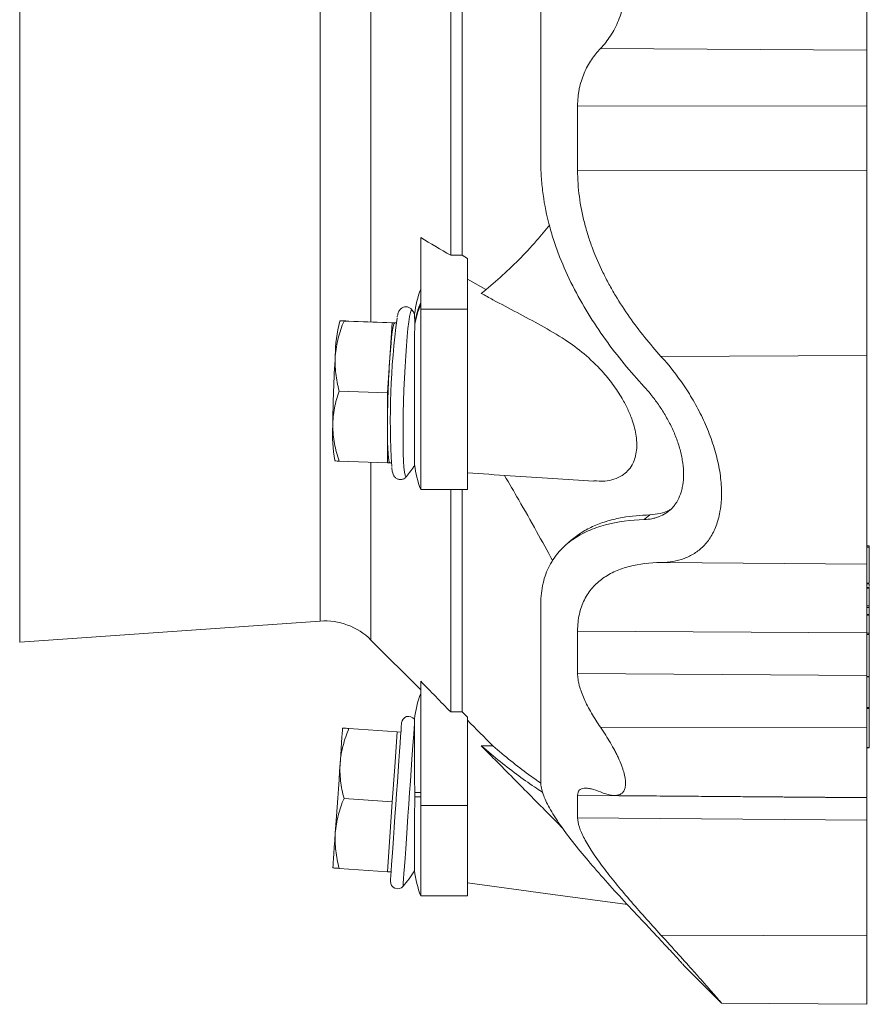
# Model space of a CAD drawing. Header units: millimetres. Extents: x -17 to 832, y -174 to 742.
# Tile 5 of 11: x 176 to 358, y 299 to 510. Entities that reach past the tile are written whole.
import ezdxf

# ---------------------------------------------------------------- set-up
doc = ezdxf.new("R2010")
doc.units = ezdxf.units.MM

msp = doc.modelspace()

# ---------------------------------------------------------------- linework, layer by layer
at = {"color": 7, "linetype": 'Continuous', "lineweight": 15}
for p, q in [((268.17, 459.7), (268.17, 575.92)), ((270.65, 459.7), (270.65, 575.92)), ((261.75, 448.17), (261.75, 463.49)), ((268.17, 459.7), (270.65, 459.7)), ((270.65, 459.7), (271.75, 459.05)), ((271.75, 448.17), (271.75, 459.05)), ((275.71, 452.39), (271.75, 454.56)), ((259.96, 447.93), (259.94, 447.96)), ((261.75, 409.61), (261.75, 448.17)), ((271.75, 409.61), (271.75, 448.17)), ((244.5, 445.71), (244.43, 445.6)), ((255.67, 445.28), (245.34, 445.64)), ((256.52, 445.27), (246.38, 445.62)), ((255.67, 445.28), (255.15, 437.79)), ((256.19, 445.27), (255.67, 445.28)), ((256.51, 445.26), (256.19, 445.27)), ((256.52, 445.26), (256.19, 445.27)), ((255.15, 437.79), (254.62, 430.3)), ((254.62, 430.3), (244.29, 430.66)), ((254.62, 430.3), (254.62, 422.8)), ((254.62, 422.8), (254.62, 415.3)), ((243.38, 415.78), (243.44, 415.67)), ((254.62, 415.3), (244.29, 415.66)), ((254.62, 415.3), (255.15, 415.29)), ((255.15, 415.29), (255.47, 415.28)), ((261.75, 409.61), (271.75, 409.61)), ((268.17, 361.98), (268.17, 409.61)), ((270.65, 361.98), (270.65, 409.61)), ((309.57, 403.15), (310.81, 404.17)), ((357.76, 397.52), (357.25, 397.52)), ((357.76, 389.53), (357.76, 397.27)), ((357.76, 389.37), (357.25, 389.37)), ((357.76, 388.59), (357.25, 388.59)), ((357.76, 384.66), (357.76, 388.47)), ((357.76, 382.82), (357.76, 384.33)), ((175.93, 376.94), (240.23, 381.44)), ((357.76, 382.8), (357.25, 382.8)), ((357.76, 378.87), (357.76, 382.68)), ((251.11, 377.37), (261.75, 366.73)), ((357.76, 369.53), (357.76, 378.54)), ((357.25, 369.5), (357.76, 369.5)), ((357.76, 362.94), (357.76, 369.48)), ((261.75, 341.96), (261.75, 368.56)), ((357.76, 354.35), (357.76, 362.7)), ((268.17, 361.98), (270.65, 361.98)), ((270.65, 361.98), (271.75, 360.84)), ((271.75, 341.96), (271.75, 360.84)), ((256.72, 357.71), (246.38, 358.43)), ((256.72, 357.71), (256.19, 350.23)), ((257.52, 357.66), (256.72, 357.71)), ((277.21, 354.7), (274.73, 354.71)), ((357.25, 354.32), (357.76, 354.32)), ((256.19, 350.23), (255.67, 342.75)), ((255.67, 342.75), (245.34, 343.47)), ((303.2, 344.11), (357.25, 343.64)), ((255.67, 342.75), (255.15, 335.27)), ((261.75, 322.61), (261.75, 341.96)), ((271.75, 322.61), (271.75, 341.96)), ((255.15, 335.27), (254.62, 327.79)), ((254.62, 327.79), (244.29, 328.51)), ((254.62, 327.79), (255.42, 327.73)), ((261.75, 322.61), (271.75, 322.61)), ((318.01, 307.82), (326.08, 299.74)), ((326.08, 299.69), (357.25, 299.41))]:
    msp.add_line(p, q, dxfattribs=at)
at = {"color": 8, "linetype": 'Continuous', "lineweight": 0}
for p, q in [((175.93, 517.81), (175.93, 376.94)), ((240.23, 381.44), (240.23, 517.81)), ((251.11, 445.46), (251.11, 517.81)), ((357.25, 503.61), (300.24, 503.96)), ((357.25, 491.63), (295.33, 491.71)), ((357.25, 477.76), (295.33, 477.88)), ((271.75, 448.17), (261.75, 448.17)), ((357.25, 438.26), (313.17, 438.08)), ((251.11, 377.37), (251.11, 415.42)), ((357.76, 397.27), (357.25, 397.27)), ((357.25, 393.58), (313.17, 393.97)), ((357.76, 389.53), (357.25, 389.53)), ((357.76, 388.47), (357.25, 388.47)), ((357.76, 384.66), (357.25, 384.66)), ((357.76, 384.33), (357.25, 384.33)), ((357.76, 382.68), (357.25, 382.68)), ((357.25, 378.88), (295.33, 379.28)), ((357.76, 378.87), (357.25, 378.87)), ((357.76, 378.54), (357.25, 378.54)), ((357.25, 369.8), (295.33, 370.22)), ((357.76, 369.53), (357.25, 369.53)), ((357.76, 362.94), (357.25, 362.94)), ((357.76, 362.7), (357.25, 362.7)), ((357.25, 358.57), (300.24, 358.69)), ((357.76, 354.35), (357.25, 354.35)), ((260.47, 344.73), (261.75, 344.73)), ((260.47, 343.81), (261.75, 343.81)), ((357.25, 343.62), (295.33, 344.12)), ((271.75, 341.96), (261.75, 341.96)), ((357.25, 338.84), (295.33, 339.35)), ((357.25, 314.04), (313.17, 314.24))]:
    msp.add_line(p, q, dxfattribs=at)
at = {"color": 8, "linetype": 'Continuous', "lineweight": 0, "flags": 128}
for points in [[(259.94, 447.96), (259.88, 448.02), (259.72, 447.91), (259.56, 447.44), (259.39, 446.63), (259.21, 445.49), (259.03, 444.05), (258.86, 442.33), (258.7, 440.36), (258.54, 438.19), (258.4, 435.87), (258.28, 433.42), (258.18, 430.92), (258.09, 428.4), (258.03, 425.91), (257.99, 423.51), (257.98, 421.24), (257.99, 419.14), (258.03, 417.27), (258.09, 415.65), (258.18, 414.33), (258.28, 413.32), (258.4, 412.64), (258.54, 412.32), (258.7, 412.35), (258.71, 412.36)], [(260.42, 359.46), (260.35, 358.51), (260.26, 357.24), (260.15, 355.68), (260.02, 353.86), (259.88, 351.81), (259.72, 349.57), (259.56, 347.2), (259.39, 344.73), (259.21, 342.21), (259.03, 339.7), (258.86, 337.25), (258.7, 334.9), (258.54, 332.7), (258.4, 330.7), (258.28, 328.93), (258.18, 327.44), (258.09, 326.24), (258.03, 325.37), (257.99, 324.84), (257.98, 324.66)]]:
    msp.add_lwpolyline(points, dxfattribs=at)
at = {"color": 7, "linetype": 'Continuous', "lineweight": 15, "flags": 128}
for points in [[(255.15, 437.79), (255.27, 439.42), (255.4, 440.89), (255.53, 442.18), (255.67, 443.27), (255.81, 444.13), (255.94, 444.76), (256.07, 445.14), (256.19, 445.27)], [(255.15, 415.29), (255.03, 415.42), (254.93, 415.8), (254.84, 416.43), (254.76, 417.3), (254.7, 418.39), (254.66, 419.69), (254.63, 421.16), (254.62, 422.8)], [(294.04, 398.79), (293.39, 398.21), (292.74, 397.64)], [(245.05, 358.53), (245.04, 358.4), (245.01, 358.02), (244.97, 357.39), (244.91, 356.52), (244.83, 355.44), (244.74, 354.15), (244.64, 352.67), (244.52, 351.05)], [(257.65, 359.62), (257.64, 359.44), (257.6, 358.9), (257.54, 358.02), (257.46, 356.81), (257.35, 355.3), (257.23, 353.52), (257.09, 351.51), (256.93, 349.31), (256.77, 346.97), (256.6, 344.54), (256.43, 342.07), (256.25, 339.62), (256.09, 337.23), (255.93, 334.95), (255.78, 332.85), (255.65, 330.95), (255.53, 329.3), (255.44, 327.93), (255.36, 326.89), (255.31, 326.17), (255.29, 325.81), (255.29, 325.77)], [(244.52, 351.05), (244.4, 349.29), (244.27, 347.44), (244.14, 345.52), (244, 343.56), (243.86, 341.61), (243.73, 339.69), (243.6, 337.84), (243.48, 336.08)], [(242.95, 328.6), (242.96, 328.73), (242.99, 329.11), (243.03, 329.74), (243.09, 330.61), (243.17, 331.69), (243.26, 332.98), (243.36, 334.46), (243.48, 336.08)], [(271.75, 325.41), (290.01, 322.92), (305.99, 320.75)]]:
    msp.add_lwpolyline(points, dxfattribs=at)
at = {"color": 7, "linetype": 'Continuous', "lineweight": 15}
for centre, radius, start, end in [((283.42, 444.27), 23.16, 159.2674, 172.8096), ((235.2, 430.99), 30, 32.704, 34.4399), ((274.53, 437.97), 31.06, 165.7898, 179.5918), ((421.8, 424.4), 166.55, 172.4684, 183.4049), ((471.87, 422.72), 228.91, 176.1237, 179.8788), ((483.54, 422.31), 228.91, 176.1237, 179.8788), ((273.74, 421.26), 30.85, 176.3953, 190.2377), ((235.2, 430.99), 30, 321.5552, 327.3845), ((283.42, 417.81), 23.16, 187.3399, 200.7326), ((241.21, 367.47), 14, 45, 94), ((283.42, 357.73), 23.16, 159.2674, 173.3153), ((259.18, 359.51), 1.53, 36.641, 176), ((235.2, 344.18), 30, 319.4162, 327.3124), ((283.42, 330.81), 23.16, 186.9857, 200.7326), ((256.82, 325.66), 1.53, 176, 319.4162)]:
    msp.add_arc(centre, radius, start, end, dxfattribs=at)
at = {"color": 8, "linetype": 'Continuous', "lineweight": 0}
for centre, start, end in [((278.17, 442.43), 156.3223, 170.9106), ((278.17, 441.97), 156.3227, 170.8988)]:
    msp.add_arc(centre, 17.92, start, end, dxfattribs=at)
at = {"color": 7, "linetype": 'Continuous', "lineweight": 15}
for points, knots in [([(287.47, 556.06), (287.47, 549.83), (287.47, 543.49), (287.47, 530.71), (287.47, 524.26), (287.47, 511.36), (287.47, 504.91), (287.47, 492.12), (287.47, 485.78), (287.47, 479.55)], [0, 0, 0, 0, 0.25, 0.25, 0.5, 0.5, 0.75, 0.75, 1, 1, 1, 1]), ([(300.24, 531.65), (301.01, 530.85), (301.72, 529.95), (302.69, 528.47), (302.99, 527.95), (303.42, 527.12), (303.56, 526.84), (303.83, 526.27), (303.95, 525.98), (304.31, 525.1), (304.53, 524.49), (304.81, 523.54), (304.9, 523.22), (305.06, 522.57), (305.13, 522.24), (305.46, 520.57), (305.6, 519.22), (305.6, 517.14), (305.57, 516.44), (305.43, 515.07), (305.34, 514.4), (305.14, 513.41), (305.07, 513.08), (304.91, 512.43), (304.82, 512.1), (304.54, 511.15), (304.32, 510.54), (303.84, 509.35), (303.58, 508.79), (303, 507.69), (302.69, 507.16), (301.72, 505.66), (301.01, 504.77), (300.24, 503.96)], [0, 0, 0, 0, 0.125, 0.125, 0.1875, 0.1875, 0.21875, 0.21875, 0.25, 0.25, 0.3125, 0.3125, 0.34375, 0.34375, 0.375, 0.375, 0.5, 0.5, 0.5625, 0.5625, 0.625, 0.625, 0.65625, 0.65625, 0.6875, 0.6875, 0.75, 0.75, 0.8125, 0.8125, 0.875, 0.875, 1, 1, 1, 1]), ([(357.25, 503.61), (357.25, 504.44), (357.25, 505.37), (357.25, 507.45), (357.25, 508.59), (357.25, 511.03), (357.25, 512.33), (357.25, 515.02), (357.25, 516.41), (357.25, 519.2), (357.25, 520.59), (357.25, 523.28), (357.25, 524.59), (357.25, 527.03), (357.25, 528.17), (357.25, 530.24), (357.25, 531.18), (357.25, 532.01)], [0, 0, 0, 0, 0.125, 0.125, 0.25, 0.25, 0.375, 0.375, 0.5, 0.5, 0.625, 0.625, 0.75, 0.75, 0.875, 0.875, 1, 1, 1, 1]), ([(300.24, 503.96), (299.54, 503.23), (298.89, 502.44), (298.01, 501.12), (297.73, 500.66), (297.2, 499.7), (296.96, 499.19), (296.29, 497.64), (295.94, 496.54), (295.64, 495.07), (295.59, 494.77), (295.49, 494.17), (295.45, 493.87), (295.36, 492.95), (295.33, 492.33), (295.33, 491.71)], [0, 0, 0, 0, 0.25, 0.25, 0.375, 0.375, 0.5, 0.5, 0.75, 0.75, 0.8125, 0.8125, 0.875, 0.875, 1, 1, 1, 1]), ([(357.25, 503.61), (357.25, 502.83), (357.25, 501.97), (357.25, 500.13), (357.25, 499.15), (357.25, 497.09), (357.25, 496.03), (357.25, 493.85), (357.25, 492.74), (357.25, 491.63)], [0, 0, 0, 0, 0.25, 0.25, 0.5, 0.5, 0.75, 0.75, 1, 1, 1, 1]), ([(309.57, 431.58), (306.66, 434.73), (303.88, 438.09), (299.98, 443.51), (298.74, 445.36), (296.4, 449.17), (295.31, 451.13), (293.27, 455.16), (292.33, 457.23), (291.28, 459.91), (291.08, 460.45), (290.69, 461.54), (290.5, 462.09), (289.95, 463.74), (289.62, 464.85), (288.72, 468.18), (288.26, 470.43), (287.79, 473.84), (287.67, 474.98), (287.51, 477.27), (287.47, 478.42), (287.47, 479.55)], [0, 0, 0, 0, 0.25, 0.25, 0.375, 0.375, 0.5, 0.5, 0.625, 0.625, 0.65625, 0.65625, 0.6875, 0.6875, 0.75, 0.75, 0.875, 0.875, 0.9375, 0.9375, 1, 1, 1, 1]), ([(295.33, 477.88), (295.33, 475.99), (295.46, 474.12), (295.95, 470.4), (296.31, 468.54), (297.02, 465.78), (297.29, 464.86), (297.87, 463.03), (298.18, 462.12), (299.18, 459.45), (299.94, 457.72), (301.17, 455.19), (301.6, 454.36), (302.5, 452.71), (302.96, 451.9), (304.39, 449.49), (305.4, 447.95), (308.54, 443.47), (310.8, 440.69), (313.17, 438.08)], [0, 0, 0, 0, 0.125, 0.125, 0.25, 0.25, 0.3125, 0.3125, 0.375, 0.375, 0.5, 0.5, 0.5625, 0.5625, 0.625, 0.625, 0.75, 0.75, 1, 1, 1, 1]), ([(357.25, 477.76), (357.25, 474.51), (357.25, 471.15), (357.25, 464.33), (357.25, 460.88), (357.25, 454.08), (357.25, 450.72), (357.25, 444.27), (357.25, 441.17), (357.25, 438.26)], [0, 0, 0, 0, 0.25, 0.25, 0.5, 0.5, 0.75, 0.75, 1, 1, 1, 1]), ([(289.37, 466.21), (288.44, 465.07), (286.27, 462.43), (282.74, 458.69), (278.8, 454.9), (276.08, 452.67), (274.73, 451.56)], [0, 0, 0, 0, 0.201456, 0.465725, 0.73286, 1, 1, 1, 1]), ([(298.8, 411.44), (299.59, 411.39), (301.1, 411.27), (303.13, 411.72), (304.78, 412.46), (306.08, 413.51), (306.97, 414.7), (307.58, 416.07), (307.93, 417.54), (308.04, 419.21), (307.87, 421.5), (307.21, 424.11), (306.09, 426.81), (304.71, 429.42), (302.87, 432.17), (300.16, 435.44), (296.76, 438.71), (292.37, 441.92), (287.56, 444.71), (282.39, 447.44), (278.11, 449.69), (275.56, 451.1), (274.73, 451.56)], [0, 0, 0, 0, 0.047137, 0.090356, 0.133514, 0.165961, 0.198361, 0.224135, 0.249887, 0.275771, 0.301656, 0.349212, 0.382356, 0.415551, 0.464481, 0.513505, 0.590144, 0.666899, 0.762431, 0.858086, 0.953747, 1, 1, 1, 1]), ([(260.01, 447.82), (259.99, 447.87), (259.93, 448), (259.65, 448.33), (259.11, 448.65), (258.41, 448.73), (257.8, 448.52), (257.39, 448.18), (257.15, 447.85), (256.99, 447.51), (256.85, 447.11), (256.76, 446.71), (256.72, 446.47)], [0, 0, 0, 0, 0.036131, 0.120724, 0.207107, 0.296046, 0.382552, 0.459048, 0.539909, 0.639293, 0.785958, 1, 1, 1, 1]), ([(260.47, 445.26), (260.47, 445.61), (260.46, 446.36), (260.45, 446.99), (260.44, 447.27), (260.44, 447.2), (260.44, 447.2)], [0, 0, 0, 0, 0.304022, 0.642458, 0.990708, 1, 1, 1, 1]), ([(243.48, 438.2), (243.52, 438.83), (243.6, 439.47), (243.81, 440.73), (243.94, 441.35), (244.42, 443.21), (244.84, 444.43), (245.34, 445.64)], [0, 0, 0, 0, 0.25, 0.25, 0.5, 0.5, 1, 1, 1, 1]), ([(244.52, 445.68), (244.57, 445.68), (244.64, 445.67), (244.85, 445.67), (244.99, 445.66), (245.47, 445.65), (245.89, 445.64), (246.38, 445.62)], [0, 0, 0, 0, 0.25, 0.25, 0.5, 0.5, 1, 1, 1, 1]), ([(245.34, 445.64), (245.04, 445.65), (244.54, 445.67), (244.55, 445.67), (244.56, 445.67)], [0, 0, 0, 0, 0.60318, 1, 1, 1, 1]), ([(260.47, 444.8), (260.47, 444.47), (260.46, 443.65), (260.46, 441.99), (260.45, 439.85), (260.45, 437.43), (260.44, 434.85), (260.44, 432.14), (260.43, 429.41), (260.43, 426.71), (260.43, 424.15), (260.43, 421.76), (260.43, 419.65), (260.43, 417.85), (260.44, 416.43), (260.44, 415.43), (260.44, 414.88), (260.45, 414.86), (260.45, 414.85)], [0, 0, 0, 0, 0.043868, 0.108242, 0.174482, 0.238857, 0.305098, 0.369479, 0.435727, 0.500118, 0.566375, 0.630772, 0.697037, 0.761436, 0.827702, 0.892097, 0.958359, 1, 1, 1, 1]), ([(244.29, 430.66), (243.97, 431.9), (243.72, 433.14), (243.43, 435.65), (243.39, 436.92), (243.48, 438.2)], [0, 0, 0, 0, 0.5, 0.5, 1, 1, 1, 1]), ([(313.17, 393.97), (314.94, 393.99), (316.6, 394.26), (318.51, 394.96), (318.88, 395.12), (319.62, 395.48), (319.98, 395.68), (321.02, 396.34), (321.67, 396.86), (322.85, 398.07), (323.4, 398.76), (324.12, 399.93), (324.34, 400.35), (324.75, 401.22), (324.94, 401.67), (325.44, 403.08), (325.69, 404.1), (325.91, 405.47), (325.95, 405.75), (326.02, 406.33), (326.05, 406.62), (326.11, 407.5), (326.14, 408.1), (326.14, 409.94), (326.05, 411.2), (325.8, 413.16), (325.69, 413.83), (325.43, 415.16), (325.28, 415.83), (324.78, 417.84), (324.37, 419.17), (323.65, 421.18), (323.4, 421.84), (322.85, 423.16), (322.57, 423.8), (321.68, 425.73), (321.03, 426.99), (319.98, 428.83), (319.62, 429.43), (318.89, 430.62), (318.51, 431.19), (316.6, 434.04), (314.94, 436.13), (313.17, 438.08)], [0, 0, 0, 0, 0.125, 0.125, 0.15625, 0.15625, 0.1875, 0.1875, 0.25, 0.25, 0.3125, 0.3125, 0.34375, 0.34375, 0.375, 0.375, 0.4375, 0.4375, 0.453125, 0.453125, 0.46875, 0.46875, 0.5, 0.5, 0.5625, 0.5625, 0.59375, 0.59375, 0.625, 0.625, 0.6875, 0.6875, 0.71875, 0.71875, 0.75, 0.75, 0.8125, 0.8125, 0.84375, 0.84375, 0.875, 0.875, 1, 1, 1, 1]), ([(357.25, 438.26), (357.25, 436.39), (357.25, 434.28), (357.25, 430.81), (357.25, 429.6), (357.25, 427.11), (357.25, 425.82), (357.25, 423.2), (357.25, 421.85), (357.25, 419.15), (357.25, 417.79), (357.25, 415.09), (357.25, 413.74), (357.25, 411.12), (357.25, 409.84), (357.25, 407.38), (357.25, 406.2), (357.25, 403.98), (357.25, 402.93), (357.25, 401), (357.25, 400.12), (357.25, 398.52), (357.25, 397.81), (357.25, 396.56), (357.25, 396.02), (357.25, 395.12), (357.25, 394.75), (357.25, 393.88), (357.25, 393.62), (357.25, 393.58)], [0, 0, 0, 0, 0.125, 0.125, 0.1875, 0.1875, 0.25, 0.25, 0.3125, 0.3125, 0.375, 0.375, 0.4375, 0.4375, 0.5, 0.5, 0.5625, 0.5625, 0.625, 0.625, 0.6875, 0.6875, 0.75, 0.75, 0.8125, 0.8125, 0.875, 0.875, 1, 1, 1, 1]), ([(242.95, 423.2), (242.95, 423.84), (242.98, 424.48), (243.11, 425.75), (243.2, 426.38), (243.55, 428.24), (243.89, 429.46), (244.29, 430.66)], [0, 0, 0, 0, 0.25, 0.25, 0.5, 0.5, 1, 1, 1, 1]), ([(318.01, 412.81), (318.01, 413.6), (317.95, 414.42), (317.78, 415.66), (317.71, 416.08), (317.54, 416.93), (317.45, 417.36), (317.11, 418.65), (316.85, 419.5), (316.38, 420.77), (316.22, 421.19), (315.86, 422.03), (315.68, 422.45), (315.09, 423.68), (314.67, 424.47), (313.78, 426.02), (313.31, 426.78), (312.55, 427.87), (312.3, 428.24), (311.78, 428.94), (311.51, 429.29), (310.7, 430.31), (310.15, 430.96), (309.57, 431.58)], [0, 0, 0, 0, 0.125, 0.125, 0.1875, 0.1875, 0.25, 0.25, 0.375, 0.375, 0.4375, 0.4375, 0.5, 0.5, 0.625, 0.625, 0.75, 0.75, 0.8125, 0.8125, 0.875, 0.875, 1, 1, 1, 1]), ([(244.29, 415.66), (243.88, 416.89), (243.54, 418.15), (243.08, 420.67), (242.95, 421.94), (242.95, 423.2)], [0, 0, 0, 0, 0.5, 0.5, 1, 1, 1, 1]), ([(243.48, 415.69), (243.49, 415.69), (243.52, 415.69), (244.01, 415.67), (244.29, 415.66)], [0, 0, 0, 0, 0.4263082, 1, 1, 1, 1]), ([(255.55, 414.3), (255.58, 414.09), (255.64, 413.52), (255.74, 413.06), (255.98, 412.52), (256.3, 412.11), (256.82, 411.77), (257.52, 411.66), (258.14, 411.84), (258.55, 412.16), (258.68, 412.33), (258.74, 412.41)], [0, 0, 0, 0, 0.160655, 0.435612, 0.53583, 0.616545, 0.698591, 0.783199, 0.867521, 0.94068, 1, 1, 1, 1]), ([(271.75, 413.13), (277.84, 412.73), (286.85, 412.15), (295.87, 411.55), (298.8, 411.35)], [0, 0, 0, 0, 0.675021, 1, 1, 1, 1]), ([(290.02, 394.27), (288.87, 396.38), (286.49, 400.75), (283.04, 406.88), (280.71, 410.87), (279.7, 412.61)], [0, 0, 0, 0, 0.3453993, 0.7137863, 1, 1, 1, 1]), ([(318.01, 412.81), (318.01, 412.02), (317.95, 411.27), (317.78, 410.21), (317.71, 409.87), (317.54, 409.2), (317.45, 408.88), (317.11, 407.96), (316.85, 407.4), (316.38, 406.64), (316.22, 406.4), (315.86, 405.95), (315.68, 405.73), (315.09, 405.14), (314.67, 404.8), (313.78, 404.21), (313.31, 403.97), (312.55, 403.68), (312.3, 403.59), (311.78, 403.45), (311.51, 403.38), (310.7, 403.23), (310.15, 403.17), (309.57, 403.15)], [0, 0, 0, 0, 0.125, 0.125, 0.1875, 0.1875, 0.25, 0.25, 0.375, 0.375, 0.4375, 0.4375, 0.5, 0.5, 0.625, 0.625, 0.75, 0.75, 0.8125, 0.8125, 0.875, 0.875, 1, 1, 1, 1]), ([(310.81, 404.17), (311.54, 404.23), (313.01, 404.37), (314.45, 404.81), (315.08, 405.27), (315.14, 405.31)], [0, 0, 0, 0, 0.476584, 0.952708, 1, 1, 1, 1]), ([(309.57, 403.15), (306.66, 403.07), (303.88, 402.71), (299.98, 401.66), (298.74, 401.23), (296.4, 400.18), (295.31, 399.57), (293.27, 398.14), (292.33, 397.33), (291.28, 396.17), (291.08, 395.93), (290.69, 395.44), (290.5, 395.18), (289.95, 394.4), (289.62, 393.85), (288.72, 392.13), (288.26, 390.88), (287.79, 388.83), (287.67, 388.12), (287.51, 386.64), (287.47, 385.88), (287.47, 385.1)], [0, 0, 0, 0, 0.25, 0.25, 0.375, 0.375, 0.5, 0.5, 0.625, 0.625, 0.65625, 0.65625, 0.6875, 0.6875, 0.75, 0.75, 0.875, 0.875, 0.9375, 0.9375, 1, 1, 1, 1]), ([(293.94, 398.7), (294.69, 399.29), (296.19, 400.49), (298.85, 401.85), (301.77, 402.9), (305.69, 403.85), (308.82, 404.04), (310.81, 404.17)], [0, 0, 0, 0, 0.169045, 0.340441, 0.516354, 0.692299, 1, 1, 1, 1]), ([(357.76, 397.52), (357.76, 397.52), (357.76, 397.52), (357.76, 397.49), (357.76, 397.45), (357.76, 397.39), (357.76, 397.33), (357.76, 397.29), (357.76, 397.27)], [0, 0, 0, 0, 0.1558696, 0.3377959, 0.5197258, 0.6941718, 0.855346, 1, 1, 1, 1]), ([(295.33, 379.28), (295.33, 380.58), (295.46, 381.78), (295.95, 384.01), (296.31, 385.04), (297.02, 386.46), (297.29, 386.91), (297.87, 387.78), (298.18, 388.18), (299.18, 389.33), (299.94, 389.99), (301.17, 390.87), (301.6, 391.14), (302.5, 391.65), (302.96, 391.88), (304.39, 392.52), (305.4, 392.86), (308.54, 393.68), (310.8, 393.94), (313.17, 393.97)], [0, 0, 0, 0, 0.125, 0.125, 0.25, 0.25, 0.3125, 0.3125, 0.375, 0.375, 0.5, 0.5, 0.5625, 0.5625, 0.625, 0.625, 0.75, 0.75, 1, 1, 1, 1]), ([(357.25, 378.88), (357.25, 381.12), (357.25, 383.18), (357.25, 386.8), (357.25, 388.36), (357.25, 390.89), (357.25, 391.86), (357.25, 393.18), (357.25, 393.53), (357.25, 393.58)], [0, 0, 0, 0, 0.25, 0.25, 0.5, 0.5, 0.75, 0.75, 1, 1, 1, 1]), ([(357.76, 389.33), (357.76, 389.34), (357.76, 389.38), (357.76, 389.24), (357.76, 388.88), (357.76, 388.79)], [0, 0, 0, 0, 0.181797, 0.792151, 1, 1, 1, 1]), ([(357.76, 388.59), (357.76, 388.59), (357.76, 388.59), (357.76, 388.54), (357.76, 388.49), (357.76, 388.47)], [0, 0, 0, 0, 0.344467, 0.685001, 1, 1, 1, 1]), ([(287.47, 385.1), (287.47, 380.8), (287.47, 376.74), (287.47, 369.15), (287.47, 365.62), (287.47, 359.17), (287.47, 356.25), (287.47, 351.05), (287.47, 348.78), (287.47, 346.84)], [0, 0, 0, 0, 0.25, 0.25, 0.5, 0.5, 0.75, 0.75, 1, 1, 1, 1]), ([(357.76, 384.66), (357.76, 384.61), (357.76, 384.54), (357.76, 384.41), (357.76, 384.36), (357.76, 384.33)], [0, 0, 0, 0, 0.5, 0.5, 1, 1, 1, 1]), ([(357.76, 382.8), (357.76, 382.8), (357.76, 382.79), (357.76, 382.75), (357.76, 382.7), (357.76, 382.68)], [0, 0, 0, 0, 0.344439, 0.685, 1, 1, 1, 1]), ([(357.76, 378.87), (357.76, 378.82), (357.76, 378.75), (357.76, 378.62), (357.76, 378.57), (357.76, 378.54)], [0, 0, 0, 0, 0.5, 0.5, 1, 1, 1, 1]), ([(300.24, 358.69), (299.54, 359.71), (298.89, 360.73), (298.01, 362.25), (297.73, 362.76), (297.2, 363.77), (296.96, 364.28), (296.29, 365.77), (295.94, 366.74), (295.64, 367.89), (295.59, 368.12), (295.49, 368.56), (295.45, 368.78), (295.36, 369.42), (295.33, 369.83), (295.33, 370.22)], [0, 0, 0, 0, 0.25, 0.25, 0.375, 0.375, 0.5, 0.5, 0.75, 0.75, 0.8125, 0.8125, 0.875, 0.875, 1, 1, 1, 1]), ([(357.25, 358.57), (357.25, 359.65), (357.25, 360.73), (357.25, 362.82), (357.25, 363.83), (357.25, 365.75), (357.25, 366.66), (357.25, 368.34), (357.25, 369.11), (357.25, 369.8)], [0, 0, 0, 0, 0.25, 0.25, 0.5, 0.5, 0.75, 0.75, 1, 1, 1, 1]), ([(357.76, 369.53), (357.76, 369.52), (357.76, 369.5), (357.76, 369.5), (357.76, 369.5)], [0, 0, 0, 0, 0.618114, 1, 1, 1, 1]), ([(357.76, 362.94), (357.76, 362.9), (357.76, 362.84), (357.76, 362.76), (357.76, 362.72), (357.76, 362.7)], [0, 0, 0, 0, 0.5, 0.5, 1, 1, 1, 1]), ([(260.42, 359.46), (260.41, 359.73), (260.41, 360.25), (260.41, 360.5), (260.41, 360.43), (260.41, 360.42)], [0, 0, 0, 0, 0.519627, 0.981563, 1, 1, 1, 1]), ([(244.52, 351.05), (244.57, 351.68), (244.64, 352.32), (244.85, 353.57), (244.99, 354.19), (245.47, 356.03), (245.89, 357.24), (246.38, 358.43)], [0, 0, 0, 0, 0.25, 0.25, 0.5, 0.5, 1, 1, 1, 1]), ([(245.05, 358.53), (245.05, 358.53), (245.08, 358.53), (245.2, 358.52), (245.29, 358.51), (245.64, 358.49), (245.98, 358.46), (246.38, 358.43)], [0, 0, 0, 0, 0.25, 0.25, 0.5, 0.5, 1, 1, 1, 1]), ([(260.47, 344.73), (260.47, 345.54), (260.46, 346.34), (260.46, 347.91), (260.45, 348.69), (260.45, 349.83), (260.45, 350.21), (260.45, 350.96), (260.44, 351.32), (260.44, 352.39), (260.44, 353.07), (260.43, 354.37), (260.43, 355), (260.43, 356.15), (260.43, 356.68), (260.42, 357.4), (260.42, 357.63), (260.42, 358.07), (260.42, 358.28), (260.42, 358.86), (260.42, 359.18), (260.42, 359.46)], [0, 0, 0, 0, 0.125, 0.125, 0.25, 0.25, 0.3125, 0.3125, 0.375, 0.375, 0.5, 0.5, 0.625, 0.625, 0.75, 0.75, 0.8125, 0.8125, 0.875, 0.875, 1, 1, 1, 1]), ([(300.24, 358.69), (301.01, 357.57), (301.72, 356.46), (302.69, 354.8), (302.99, 354.25), (303.42, 353.43), (303.56, 353.16), (303.83, 352.62), (303.95, 352.36), (304.31, 351.57), (304.53, 351.06), (304.81, 350.32), (304.9, 350.07), (305.06, 349.59), (305.13, 349.36), (305.46, 348.21), (305.6, 347.4), (305.6, 346.36), (305.57, 346.05), (305.43, 345.49), (305.34, 345.24), (305.14, 344.93), (305.07, 344.84), (304.91, 344.67), (304.82, 344.59), (304.54, 344.38), (304.32, 344.28), (303.84, 344.15), (303.58, 344.12), (303, 344.11), (302.69, 344.14), (301.72, 344.31), (301.01, 344.53), (300.24, 344.85)], [0, 0, 0, 0, 0.125, 0.125, 0.1875, 0.1875, 0.21875, 0.21875, 0.25, 0.25, 0.3125, 0.3125, 0.34375, 0.34375, 0.375, 0.375, 0.5, 0.5, 0.5625, 0.5625, 0.625, 0.625, 0.65625, 0.65625, 0.6875, 0.6875, 0.75, 0.75, 0.8125, 0.8125, 0.875, 0.875, 1, 1, 1, 1]), ([(357.25, 343.74), (357.25, 343.75), (357.25, 343.77), (357.25, 345), (357.25, 347.26), (357.25, 350.5), (357.25, 354.34), (357.25, 357.19), (357.25, 358.57)], [0, 0, 0, 0, 0.119901, 0.295268, 0.47338, 0.657638, 0.834501, 1, 1, 1, 1]), ([(292.2, 337.05), (291.08, 338.19), (288.67, 340.62), (283.67, 345.67), (278.97, 350.42), (275.56, 353.87), (274.73, 354.71)], [0, 0, 0, 0, 0.192933, 0.414338, 0.857202, 1, 1, 1, 1]), ([(287.92, 344.77), (287.47, 345.05), (285.78, 346.1), (282.73, 348.29), (278.8, 351.29), (276.08, 353.57), (274.73, 354.71)], [0, 0, 0, 0, 0.109307, 0.404072, 0.702034, 1, 1, 1, 1]), ([(277.21, 354.7), (278.49, 353.62), (281.07, 351.47), (284.49, 348.81), (286.59, 347.34), (287.48, 346.71)], [0, 0, 0, 0, 0.36635, 0.732695, 1, 1, 1, 1]), ([(357.76, 354.35), (357.76, 354.33), (357.76, 354.31), (357.76, 354.32), (357.76, 354.32)], [0, 0, 0, 0, 0.812803, 1, 1, 1, 1]), ([(245.34, 343.47), (245.01, 344.72), (244.76, 345.98), (244.47, 348.5), (244.43, 349.77), (244.52, 351.05)], [0, 0, 0, 0, 0.5, 0.5, 1, 1, 1, 1]), ([(309.57, 316.92), (306.66, 320), (303.88, 322.99), (299.98, 327.36), (298.74, 328.78), (296.4, 331.55), (295.31, 332.89), (293.27, 335.49), (292.33, 336.75), (291.28, 338.27), (291.08, 338.57), (290.69, 339.17), (290.5, 339.46), (289.95, 340.33), (289.62, 340.89), (288.72, 342.5), (288.26, 343.5), (287.79, 344.86), (287.67, 345.29), (287.51, 346.11), (287.47, 346.49), (287.47, 346.84)], [0, 0, 0, 0, 0.25, 0.25, 0.375, 0.375, 0.5, 0.5, 0.625, 0.625, 0.65625, 0.65625, 0.6875, 0.6875, 0.75, 0.75, 0.875, 0.875, 0.9375, 0.9375, 1, 1, 1, 1]), ([(300.24, 344.85), (299.54, 345.14), (298.89, 345.36), (298.01, 345.56), (297.73, 345.61), (297.2, 345.67), (296.96, 345.67), (296.29, 345.61), (295.94, 345.47), (295.64, 345.15), (295.59, 345.08), (295.49, 344.93), (295.45, 344.84), (295.36, 344.57), (295.33, 344.36), (295.33, 344.12)], [0, 0, 0, 0, 0.25, 0.25, 0.375, 0.375, 0.5, 0.5, 0.75, 0.75, 0.8125, 0.8125, 0.875, 0.875, 1, 1, 1, 1]), ([(243.48, 336.08), (243.52, 336.72), (243.6, 337.35), (243.81, 338.61), (243.94, 339.23), (244.42, 341.07), (244.84, 342.28), (245.34, 343.47)], [0, 0, 0, 0, 0.25, 0.25, 0.5, 0.5, 1, 1, 1, 1]), ([(260.47, 343.81), (260.47, 342.91), (260.46, 341.1), (260.46, 338.47), (260.45, 335.99), (260.44, 333.75), (260.44, 331.79), (260.44, 330.2), (260.43, 328.98), (260.43, 328.24), (260.43, 327.91), (260.43, 327.98), (260.43, 327.99)], [0, 0, 0, 0, 0.107114, 0.217334, 0.324452, 0.434677, 0.541803, 0.652036, 0.759177, 0.869425, 0.976579, 1, 1, 1, 1]), ([(295.33, 339.35), (295.33, 338.77), (295.46, 338.1), (295.95, 336.6), (296.31, 335.78), (297.02, 334.43), (297.29, 333.96), (297.87, 332.99), (298.18, 332.5), (299.18, 330.97), (299.94, 329.91), (301.17, 328.25), (301.6, 327.69), (302.5, 326.55), (302.96, 325.97), (304.39, 324.2), (305.4, 323), (308.54, 319.34), (310.8, 316.83), (313.17, 314.24)], [0, 0, 0, 0, 0.125, 0.125, 0.25, 0.25, 0.3125, 0.3125, 0.375, 0.375, 0.5, 0.5, 0.5625, 0.5625, 0.625, 0.625, 0.75, 0.75, 1, 1, 1, 1]), ([(357.25, 338.84), (357.25, 337.83), (357.25, 336.52), (357.25, 333.32), (357.25, 331.43), (357.25, 327.16), (357.25, 324.78), (357.25, 319.64), (357.25, 316.89), (357.25, 314.04)], [0, 0, 0, 0, 0.25, 0.25, 0.5, 0.5, 0.75, 0.75, 1, 1, 1, 1]), ([(244.29, 328.51), (243.97, 329.76), (243.72, 331.02), (243.43, 333.54), (243.39, 334.81), (243.48, 336.08)], [0, 0, 0, 0, 0.5, 0.5, 1, 1, 1, 1]), ([(242.95, 328.6), (242.95, 328.6), (242.98, 328.6), (243.11, 328.59), (243.2, 328.58), (243.55, 328.56), (243.89, 328.54), (244.29, 328.51)], [0, 0, 0, 0, 0.25, 0.25, 0.5, 0.5, 1, 1, 1, 1]), ([(318.01, 307.82), (318.01, 307.82), (317.95, 307.88), (317.78, 308.07), (317.71, 308.14), (317.54, 308.33), (317.45, 308.44), (317.11, 308.8), (316.85, 309.09), (316.38, 309.6), (316.22, 309.78), (315.86, 310.17), (315.68, 310.37), (315.09, 311.01), (314.67, 311.46), (313.78, 312.43), (313.31, 312.94), (312.55, 313.75), (312.3, 314.02), (311.78, 314.58), (311.51, 314.86), (310.7, 315.73), (310.15, 316.32), (309.57, 316.92)], [0, 0, 0, 0, 0.125, 0.125, 0.1875, 0.1875, 0.25, 0.25, 0.375, 0.375, 0.4375, 0.4375, 0.5, 0.5, 0.625, 0.625, 0.75, 0.75, 0.8125, 0.8125, 0.875, 0.875, 1, 1, 1, 1]), ([(326.08, 299.75), (326.1, 299.73), (326.15, 299.67), (325.76, 300.13), (324.96, 301.05), (323.76, 302.43), (322.18, 304.22), (319.95, 306.74), (316.99, 310.06), (314.46, 312.83), (313.17, 314.24)], [0, 0, 0, 0, 0.043502, 0.164479, 0.274911, 0.388061, 0.508846, 0.632121, 0.813468, 1, 1, 1, 1]), ([(357.25, 314.04), (357.25, 312.2), (357.25, 310.35), (357.25, 307.75), (357.25, 306.92), (357.25, 305.33), (357.25, 304.58), (357.25, 303.2), (357.25, 302.57), (357.25, 301.46), (357.25, 300.99), (357.25, 300.21), (357.25, 299.91), (357.25, 299.52), (357.25, 299.41), (357.25, 299.41)], [0, 0, 0, 0, 0.25, 0.25, 0.375, 0.375, 0.5, 0.5, 0.625, 0.625, 0.75, 0.75, 0.875, 0.875, 1, 1, 1, 1])]:
    msp.add_open_spline(points, degree=3, knots=knots, dxfattribs=at)
for points in [[(295.33, 477.88), (295.33, 482.45), (295.33, 487.07), (295.33, 491.71)], [(357.25, 477.76), (357.25, 482.35), (357.25, 486.98), (357.25, 491.63)], [(261.75, 463.49), (263.89, 462.22), (266.03, 460.96), (268.17, 459.7)], [(260.47, 444.8), (260.47, 444.96), (260.47, 445.11), (260.47, 445.26)], [(295.33, 379.28), (295.33, 376.13), (295.33, 373.11), (295.33, 370.22)], [(357.25, 378.88), (357.25, 375.72), (357.25, 372.69), (357.25, 369.8)], [(261.75, 368.56), (263.89, 366.36), (266.03, 364.17), (268.17, 361.98)], [(277.21, 354.7), (275.39, 356.54), (273.57, 358.38), (271.75, 360.22)], [(260.47, 343.81), (260.47, 344.11), (260.47, 344.42), (260.47, 344.73)], [(295.33, 339.35), (295.33, 340.78), (295.33, 342.37), (295.33, 344.12)], [(357.25, 338.84), (357.25, 340.27), (357.25, 341.86), (357.25, 343.62)]]:
    msp.add_open_spline(points, degree=3, dxfattribs=at)

doc.saveas('drawing.dxf')
